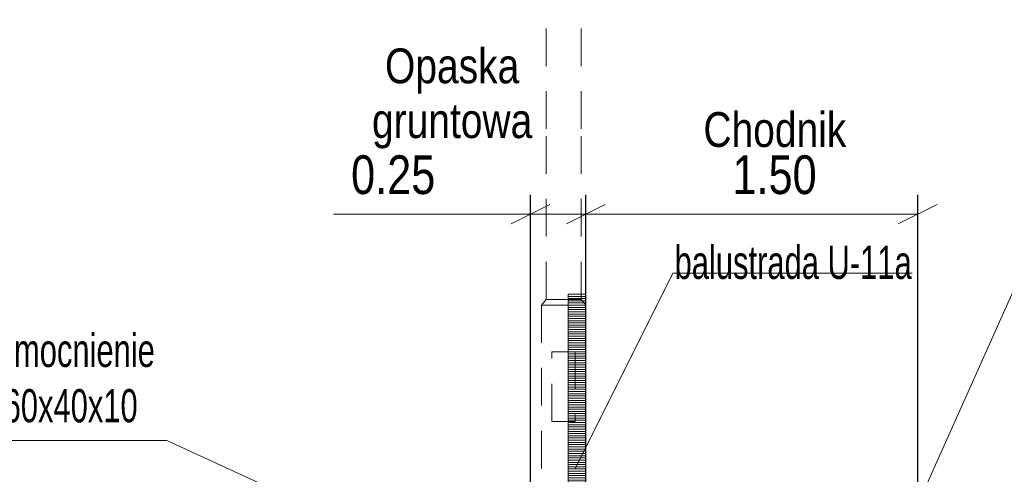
# Model space of a CAD drawing. Header units: metres. Extents: x 1435.1 to 1489, y 574.8 to 588.8.
# Tile 7 of 36: x 1438.3 to 1442.8, y 580.8 to 582.8. Entities that reach past the tile are written whole.
import ezdxf

# ---------------------------------------------------------------- set-up
doc = ezdxf.new("R2010")
doc.units = ezdxf.units.M
doc.header["$MEASUREMENT"] = 0
doc.linetypes.add('DGN Style 2', pattern=[0.28364, 0.170184, -0.113456])
for name, color, linetype, lineweight in [('16_obrzeża', 7, 'Continuous', 0), ('3_opisy', 7, 'Continuous', 0), ('4_latarnie', 7, 'Continuous', 0), ('konstrukcja jezdni', 7, 'Continuous', 0), ('opisy', 7, 'Continuous', 0)]:
    doc.layers.add(name, color=color, linetype=linetype, lineweight=lineweight)
doc.styles.add('Style-Arial', font='arial.ttf')
doc.dimstyles.new('Proszowice', dxfattribs={"dimtxt": 0.175, "dimasz": 0.175, "dimexe": 0.0875, "dimexo": 0.0875, "dimgap": 0.0875, "dimtad": 1, "dimzin": 3, "dimdsep": 46, "dimtxsty": 'Style-Arial', "dimblk": '_Oblique_0.5', "dimcen": 0.09, "dimclrd": 7, "dimadec": 4, "dimazin": 3, "dimtfac": 1, "dimtmove": 0, "dimatfit": 1, "dimldrblk": 'TerminatorOpen_0.5', "dimfxl": 1, "dimfrac": 2, "dimtzin": 3, "dimlwd": 0, "dimarcsym": 0})

# ---------------------------------------------------------------- blocks, each defined once
blk = doc.blocks.new('_Oblique_0.5')
at = {"color": 0, "linetype": 'ByBlock', "lineweight": -2}
for p, q in [((0, 0), (-1, 0)), ((0.5, 0.25), (-0.5, -0.25))]:
    blk.add_line(p, q, dxfattribs=at)
blk = doc.blocks.new('*D2')
at = {"layer": 'Defpoints', "color": 0, "linetype": 'Continuous', "lineweight": 0}
for p in [(1442.3797, 581.9511), (1440.8797, 580.4895), (1442.3797, 580.3565)]:
    blk.add_point(p, dxfattribs=at)
at = {"layer": 'konstrukcja jezdni', "color": 0, "linetype": 'Continuous', "lineweight": -2}
for p, q in [((1440.8797, 580.577), (1440.8797, 582.0386)), ((1442.3797, 580.444), (1442.3797, 582.0386))]:
    blk.add_line(p, q, dxfattribs=at)
at = {"layer": 'konstrukcja jezdni', "color": 7, "linetype": 'Continuous', "lineweight": 0}
blk.add_line((1441.0547, 581.9511), (1442.2047, 581.9511), dxfattribs=at)
at = {"layer": 'konstrukcja jezdni', "color": 7, "linetype": 'Continuous', "lineweight": 0, "xscale": 0.175, "yscale": 0.175, "zscale": 0.175, "rotation": 180}
blk.add_blockref('_Oblique_0.5', (1440.8797, 581.9511), dxfattribs=at)
at = {"layer": 'konstrukcja jezdni', "color": 7, "linetype": 'Continuous', "lineweight": 0, "xscale": 0.175, "yscale": 0.175, "zscale": 0.175}
blk.add_blockref('_Oblique_0.5', (1442.3797, 581.9511), dxfattribs=at)
at = {"layer": 'konstrukcja jezdni', "color": 0, "linetype": 'Continuous', "lineweight": 0, "insert": (1441.7331, 582.1279), "char_height": 0.175, "attachment_point": 5, "style": 'Style-Arial'}
blk.add_mtext('\\H1x;\\W0.8;1.50', dxfattribs=at)
blk = doc.blocks.new('TerminatorOpen_0.5')
at = {"color": 0, "linetype": 'ByBlock', "lineweight": -2}
for q in [(-1, 0.25), (-1, 0), (-1, -0.25)]:
    blk.add_line((0, 0), q, dxfattribs=at)
blk = doc.blocks.new('*D4')
at = {"layer": 'Defpoints', "color": 0, "linetype": 'Continuous', "lineweight": 0}
for p in [(1440.8797, 581.9511), (1440.6297, 580.4505), (1440.8797, 580.4461)]:
    blk.add_point(p, dxfattribs=at)
at = {"layer": 'konstrukcja jezdni', "color": 0, "linetype": 'Continuous', "lineweight": -2}
for p, q in [((1440.6297, 580.538), (1440.6297, 582.0386)), ((1440.8797, 580.5336), (1440.8797, 582.0386))]:
    blk.add_line(p, q, dxfattribs=at)
at = {"layer": 'konstrukcja jezdni', "color": 7, "linetype": 'Continuous', "lineweight": 0}
for p, q in [((1440.4547, 581.9511), (1439.74, 581.9511)), ((1440.8797, 581.9511), (1440.6297, 581.9511)), ((1441.0547, 581.9511), (1441.2297, 581.9511))]:
    blk.add_line(p, q, dxfattribs=at)
at = {"layer": 'konstrukcja jezdni', "color": 7, "linetype": 'Continuous', "lineweight": 0, "xscale": 0.175, "yscale": 0.175, "zscale": 0.175}
blk.add_blockref('_Oblique_0.5', (1440.6297, 581.9511), dxfattribs=at)
at = {"layer": 'konstrukcja jezdni', "color": 7, "linetype": 'Continuous', "lineweight": 0, "xscale": 0.175, "yscale": 0.175, "zscale": 0.175, "rotation": 180}
blk.add_blockref('_Oblique_0.5', (1440.8797, 581.9511), dxfattribs=at)
at = {"layer": 'konstrukcja jezdni', "color": 0, "linetype": 'Continuous', "lineweight": 0, "insert": (1440.0098, 582.1279), "char_height": 0.175, "attachment_point": 5, "style": 'Style-Arial'}
blk.add_mtext('\\H1x;\\W0.8;0.25', dxfattribs=at)

msp = doc.modelspace()

# ---------------------------------------------------------------- hatches: boundary and pattern name
at = {"layer": '16_obrzeża', "linetype": 'Continuous', "lineweight": 0}
h = msp.add_hatch(dxfattribs=at)
h.set_pattern_fill('HATCH', style=0, pattern_type=2)
h.set_pattern_definition([(0, (1440.799669, 580.489506), (0, 0.01), [])])
h.paths.add_polyline_path([(1440.7997, 580.4895), (1440.7997, 581.5895), (1440.8797, 581.5895), (1440.8797, 580.4895)])

# ---------------------------------------------------------------- linework, layer by layer
at = {"layer": '16_obrzeża', "color": 7, "linetype": 'Continuous', "lineweight": 0}
for p, q in [((1440.7997, 580.4895), (1440.7997, 581.5895)), ((1440.7997, 581.5895), (1440.8797, 581.5895)), ((1440.8797, 580.4895), (1440.8797, 581.5895))]:
    msp.add_line(p, q, dxfattribs=at)
at = {"layer": '16_obrzeża', "color": 7, "linetype": 'Continuous', "lineweight": 0, "flags": 128}
msp.add_lwpolyline([(1440.7997, 580.4895), (1440.7997, 581.5895), (1440.8797, 581.5895), (1440.8797, 580.4895), (1440.7997, 580.4895)], close=True, dxfattribs=at)
at = {"layer": '3_opisy', "color": 7}
for p, q in [((1442.9594, 581.9356), (1442.2898, 580.4386)), ((1441.2727, 581.6836), (1440.8318, 580.7997)), ((1437.3257, 580.9285), (1438.9876, 580.9285)), ((1438.9876, 580.9285), (1440.4787, 580.2432))]:
    msp.add_line(p, q, dxfattribs=at)
at = {"layer": '3_opisy', "color": 7, "linetype": 'Continuous', "lineweight": 0}
msp.add_line((1442.3553, 581.6836), (1441.2727, 581.6836), dxfattribs=at)
at = {"layer": '4_latarnie', "color": 7, "linetype": 'DGN Style 2', "lineweight": 13}
for p, q in [((1440.7009, 582.3358), (1440.7009, 584.1746)), ((1440.8584, 582.3358), (1440.8584, 584.1746)), ((1440.7009, 581.5658), (1440.7009, 582.3358)), ((1440.8584, 581.5658), (1440.8584, 582.3358)), ((1440.6797, 581.5395), (1440.7009, 581.5658)), ((1440.7009, 581.5658), (1440.8584, 581.5658)), ((1440.8797, 581.5395), (1440.8584, 581.5658)), ((1440.6797, 581.5395), (1440.6797, 580.4895)), ((1440.7797, 581.5395), (1440.6797, 581.5395)), ((1440.8797, 581.5395), (1440.7797, 581.5395)), ((1440.8797, 580.4895), (1440.8797, 581.5395)), ((1440.7272, 581.0145), (1440.7272, 581.3295)), ((1440.7272, 581.3295), (1440.8322, 581.3295)), ((1440.8322, 581.3295), (1440.8322, 581.0145)), ((1440.8322, 581.0145), (1440.7272, 581.0145))]:
    msp.add_line(p, q, dxfattribs=at)

# ---------------------------------------------------------------- texts
at = {"layer": '3_opisy', "color": 7, "linetype": 'Continuous', "lineweight": 0, "style": 'Style-Arial'}
for s, insert, char_height, attachment_point, line_spacing_factor in [('\\H1x;\\W0.799979;Opaska\\Pgruntowa', (1440.2761, 582.4734), 0.157502, 5, 0.942853), ('\\H1x;\\W0.799979;Chodnik', (1441.7344, 582.3321), 0.157502, 5, 0.942853), ('\\H1x;\\W0.666667;balustrada U-11a', (1441.2812, 581.656), 0.15, 7, 0.6)]:
    msp.add_mtext(s, dxfattribs=dict(at, insert=insert, char_height=char_height, attachment_point=attachment_point, line_spacing_factor=line_spacing_factor))
at = {"layer": 'opisy', "color": 7, "linetype": 'Continuous', "lineweight": 0, "insert": (1437.3488, 581.4104), "char_height": 0.15, "attachment_point": 1, "style": 'Style-Arial'}
msp.add_mtext('\\H1x;\\W0.666667;projektowane umocnienie\\Ppłytą ażurową 60x40x10\\Ppalikowaną', dxfattribs=at)

# ---------------------------------------------------------------- dimensions: what is measured, and where the dimension line sits
at = {"layer": 'konstrukcja jezdni', "color": 7, "linetype": 'Continuous', "lineweight": 0}
for base, p1, p2, picture, middle in [((1440.8797, 581.9511), (1440.6297, 580.4505), (1440.8797, 580.4461), '*D4', (1440.0098, 581.9511)), ((1442.3797, 581.9511), (1440.8797, 580.4895), (1442.3797, 580.3565), '*D2', (1441.7331, 581.9511))]:
    dim = msp.add_linear_dim(base=base, p1=p1, p2=p2, text='\\H1x;\\W0.8;<>', dimstyle='Proszowice', dxfattribs=at)
    dim.commit()
    dim.dimension.update_dxf_attribs({"geometry": picture, "text_midpoint": middle, "dimtype": 160})

doc.saveas('drawing.dxf')
